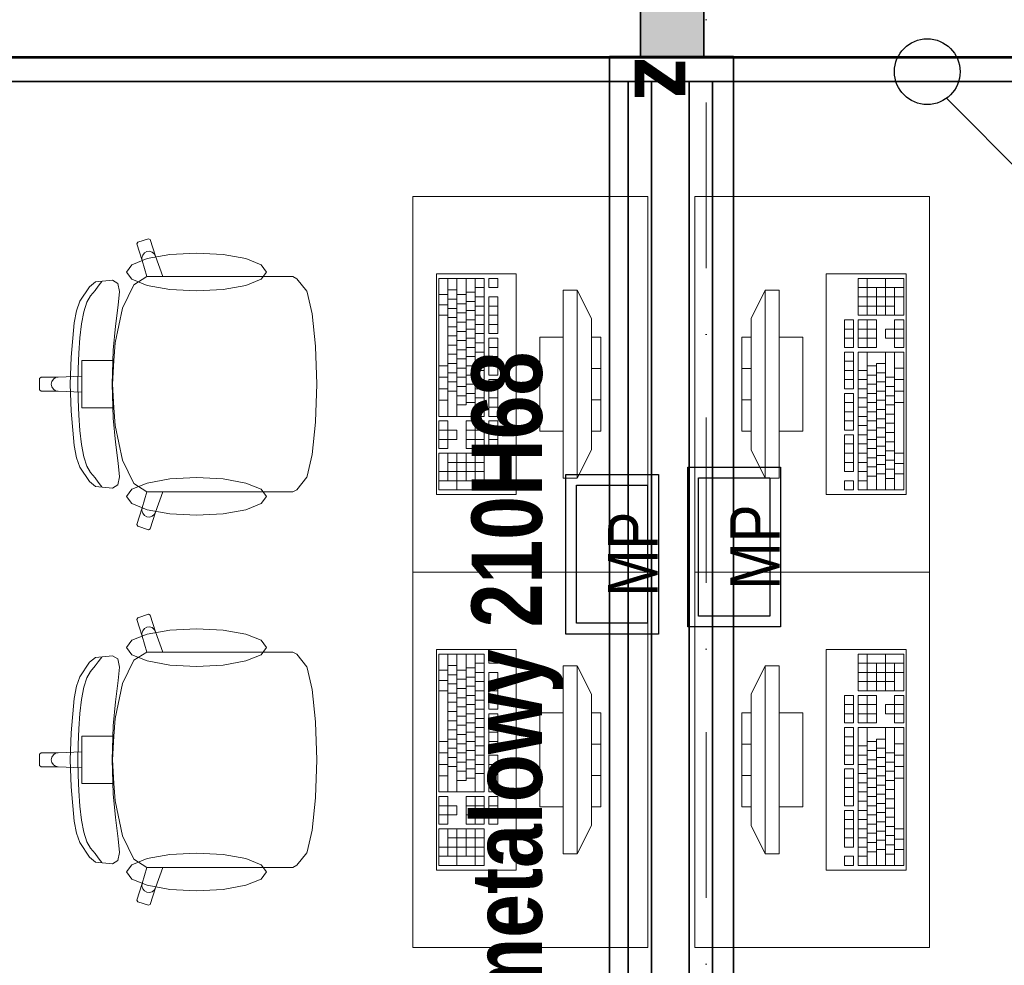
# Model space of a CAD drawing. Header units: millimetres. Extents: x 82175 to 237000, y 24756 to 471700.
# Tile 105 of 256: x 114958 to 117055, y 245723 to 247737. Entities that reach past the tile are written whole.
import ezdxf
from ezdxf.lldxf.tags import DXFTag

# ---------------------------------------------------------------- set-up
doc = ezdxf.new("R2010")
doc.units = ezdxf.units.MM
doc.linetypes.add('Kropki i Kreski', pattern=[6.702778, 3.527778, -1.763889, 0, -1.411111])
for name, color, linetype, lineweight in [('!! kanał podpoaraperowy z gniazdami', 6, 'Continuous', 35), ('#_EL - opis', 7, 'Continuous', 20), ('\xa0♦elektryczne', 1, 'Continuous', 30), ('\xa0♦IT - opis', 3, 'SOLID', 30)]:
    doc.layers.add(name, color=color, linetype=linetype, lineweight=lineweight)
for name, color, linetype in [('#EL - Teletechnika', 3, 'Continuous'), ('2D - Rysunki i Obrazki', 8, 'Continuous'), ('Konstrukcja - Siatka mod', 8, 'Continuous'), ('Konstrukcja - Stropy', 8, 'Continuous'), ('Konstrukcja - Ściany zewnętrzne', 8, 'Continuous'), ('Okna Archicada', 8, 'Continuous'), ('Wnętrze - Umeblowanie', 8, 'Continuous')]:
    doc.layers.add(name, color=color, linetype=linetype)
doc.styles.add('OP_100', font='ARIALN.TTF', dxfattribs={"width": 0.8, "height": 20})
doc.styles.get("Standard").update_dxf_attribs({"font": 'arial.ttf'})
doc.styles.add('STYL_AUTOMATYCZNY_11', font='txt')
tags = doc.linetypes.add('SOLID', pattern=[10, 10, 0]).pattern_tags.tags
tags[6:7] = [DXFTag(74, 4), DXFTag(75, 0), DXFTag(340, '0'), DXFTag(46, 0.0), DXFTag(50, 0.0), DXFTag(44, 0.0), DXFTag(45, 0.0)]
tags[4:5] = [DXFTag(74, 4), DXFTag(75, 0), DXFTag(340, '0'), DXFTag(46, 0.0), DXFTag(50, 0.0), DXFTag(44, 0.0), DXFTag(45, 0.0)]

# ---------------------------------------------------------------- blocks, each defined once
blk = doc.blocks.new('MP1')
at = {"layer": '#EL - Teletechnika', "color": 1, "lineweight": 30}
blk.add_lwpolyline([(170, 0), (-170, 0), (-170, 197.2), (170, 197.2)], close=True, dxfattribs=at)
at = {"layer": '#EL - Teletechnika', "color": 7, "lineweight": 30}
blk.add_lwpolyline([(147.2, 22.8), (-147.2, 22.8), (-147.2, 174.4), (147.2, 174.4)], close=True, dxfattribs=at)
at = {"layer": '#EL - Teletechnika', "color": 1, "insert": (0, 54.2), "char_height": 12.023, "attachment_point": 5, "line_spacing_factor": 0.4}
blk.add_mtext('\\fArial Narrow|b0|i0;{\\H8.7679950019x;\\A1;MP}\\A1;\\fTahoma|b1|i0|c238;\\P', dxfattribs=at)

msp = doc.modelspace()

# ---------------------------------------------------------------- hatches: boundary and pattern name
at = {"layer": 'Konstrukcja - Ściany zewnętrzne', "linetype": 'Continuous', "lineweight": 13}
msp.add_hatch(color=8, dxfattribs=at).paths.add_polyline_path([(116280, 247958.9), (116280, 247658.9), (116415, 247658.9), (116415, 247958.9)])

# ---------------------------------------------------------------- linework, layer by layer
at = {"layer": '!! kanał podpoaraperowy z gniazdami'}
for points in [[(119235.2, 247655.5), (113571.4, 247655.5), (113571.4, 247605.5), (119235.2, 247605.5)], [(116253.5, 247605.5), (116253.5, 244493.5), (116303.5, 244493.5), (116303.5, 247605.5)], [(116383.3, 247605.6), (116383.3, 244493.5), (116433.3, 244493.5), (116433.3, 247605.6)]]:
    msp.add_lwpolyline(points, close=True, dxfattribs=at)
at = {"layer": '2D - Rysunki i Obrazki', "color": 8, "linetype": 'Continuous', "lineweight": 35, "ltscale": 100}
for p, q in [((116214.2, 247658.9), (116214.2, 243992.1)), ((116477.7, 247658.9), (116214.2, 247658.9)), ((116477.7, 243992.1), (116477.7, 247658.9))]:
    msp.add_line(p, q, dxfattribs=at)
at = {"layer": 'Konstrukcja - Siatka mod', "color": 8, "linetype": 'Kropki i Kreski', "lineweight": 13, "ltscale": 100}
msp.add_line((116420, 233800), (116420, 250764.8), dxfattribs=at)
at = {"layer": 'Konstrukcja - Stropy', "color": 8, "linetype": 'Continuous', "lineweight": 13, "ltscale": 100, "flags": 128}
msp.add_lwpolyline([(107140, 240228.9), (110439, 240228.9), (110439, 235178.9), (122510, 235178.9), (122510, 247658.9), (95470, 247658.9), (95470, 235178.9), (107140, 235178.9)], close=True, dxfattribs=at)
at = {"layer": 'Konstrukcja - Ściany zewnętrzne', "color": 8, "linetype": 'Continuous', "lineweight": 35, "ltscale": 100}
for p, q in [((116280, 247908.9), (116280, 247658.9)), ((116415, 247908.9), (116415, 247658.9))]:
    msp.add_line(p, q, dxfattribs=at)
at = {"layer": 'Konstrukcja - Ściany zewnętrzne', "color": 8, "linetype": 'Continuous', "lineweight": 35, "ltscale": 100, "flags": 128}
msp.add_lwpolyline([(116280, 247658.9), (116415, 247658.9)], dxfattribs=at)
at = {"layer": 'Okna Archicada', "color": 8, "linetype": 'Continuous', "lineweight": 35, "ltscale": 100}
for p, q in [((116280, 247908.9), (116280, 247658.9)), ((116415, 247908.9), (116415, 247658.9))]:
    msp.add_line(p, q, dxfattribs=at)
at = {"layer": 'Okna Archicada', "color": 8, "linetype": 'Continuous', "lineweight": 13, "ltscale": 100}
for p, q in [((116280, 247658.9), (113560, 247658.9)), ((119195, 247658.9), (116415, 247658.9))]:
    msp.add_line(p, q, dxfattribs=at)
at = {"layer": 'Wnętrze - Umeblowanie', "color": 8, "linetype": 'Continuous', "lineweight": 13, "ltscale": 100}
for p, q in [((115232.2, 247270.6), (115209.5, 247263.2)), ((115236, 247268.7), (115232.2, 247270.6)), ((115247.4, 247233.3), (115236, 247268.7)), ((115209.5, 247263.2), (115207.6, 247259.4)), ((115207.6, 247259.4), (115219, 247224)), ((115228.6, 247243), (115223.5, 247240.1)), ((115234.4, 247243.7), (115228.6, 247243)), ((115240, 247242.1), (115234.4, 247243.7)), ((115219.9, 247235.5), (115218.3, 247229.8)), ((115218.3, 247229.8), (115219, 247224)), ((115219, 247224), (115228.6, 247189.8)), ((115223.5, 247240.1), (115219.9, 247235.5)), ((115244.6, 247238.4), (115240, 247242.1)), ((115247.4, 247233.3), (115244.6, 247238.4)), ((115263.1, 247189.9), (115247.4, 247233.3)), ((115155.7, 247182), (115119.6, 247178.7)), ((115167.2, 247175.3), (115155.7, 247182)), ((115228.6, 247189.8), (115200.8, 247172.5)), ((115228.8, 247189.9), (115228.6, 247189.8)), ((115228.8, 247189.9), (115263.1, 247189.9)), ((115472.2, 247189.9), (115263.1, 247189.9)), ((115508.3, 247189.9), (115472.2, 247189.9)), ((115539.3, 247189.9), (115508.3, 247189.9)), ((115547.9, 247185.4), (115539.3, 247189.9)), ((115569.1, 247158.6), (115547.9, 247185.4)), ((115850.2, 247185.9), (115850.2, 246892.1)), ((115947.2, 247185.9), (115850.2, 247185.9)), ((115869.6, 247185.9), (115869.6, 246892.1)), ((115889, 247185.9), (115889, 246892.1)), ((115908.4, 247185.9), (115908.4, 246916.6)), ((115927.8, 247185.9), (115927.8, 246892.1)), ((115947.2, 246892.1), (115947.2, 247185.9)), ((115956.9, 247185.9), (115956.9, 247166.3)), ((115976.3, 247185.9), (115956.9, 247185.9)), ((115976.3, 247166.3), (115976.3, 247185.9)), ((116840.5, 247185.9), (116743.5, 247185.9)), ((116743.5, 247185.9), (116743.5, 247107.5)), ((116762.9, 247107.5), (116762.9, 247185.9)), ((116801.7, 247107.5), (116801.7, 247185.9)), ((116840.5, 247107.5), (116840.5, 247185.9)), ((115106.4, 247168.2), (115086.3, 247137.2)), ((115119.6, 247178.7), (115106.4, 247168.2)), ((115108.8, 247148.7), (115118.8, 247160.4)), ((115118.8, 247160.4), (115125, 247169.4)), ((115125, 247169.4), (115130.2, 247175.7)), ((115130.2, 247175.7), (115132.8, 247179.4)), ((115170.3, 247158.1), (115167.2, 247175.3)), ((115200.8, 247172.5), (115177, 247122.8)), ((115569.9, 247156.4), (115569.1, 247158.6)), ((115869.6, 247161.4), (115889, 247161.4)), ((115927.8, 247166.3), (115947.2, 247166.3)), ((115956.9, 247166.3), (115976.3, 247166.3)), ((116115.4, 247160.6), (116115.4, 246760.6)), ((116145.4, 247160.6), (116115.4, 247160.6)), ((116145.4, 246760.6), (116145.4, 247160.6)), ((116145.4, 247160.6), (116175.4, 247100.6)), ((116545.4, 247160.6), (116515.4, 247100.6)), ((116575.4, 247160.6), (116545.4, 247160.6)), ((116545.4, 247160.6), (116545.4, 246760.6)), ((116575.4, 246760.6), (116575.4, 247160.6)), ((116840.5, 247166.3), (116743.5, 247166.3)), ((116782.3, 247107.5), (116782.3, 247166.3)), ((116821.1, 247107.5), (116821.1, 247166.3)), ((115101.1, 247135.5), (115108.8, 247148.7)), ((115167.7, 247129.2), (115170.3, 247158.1)), ((115580.6, 247110.5), (115569.9, 247156.4)), ((115850.2, 247151.6), (115869.6, 247151.6)), ((115869.6, 247141.8), (115889, 247141.8)), ((115889, 247151.6), (115908.4, 247151.6)), ((115908.4, 247156.5), (115927.8, 247156.5)), ((115927.8, 247146.7), (115947.2, 247146.7)), ((115956.9, 247146.7), (115956.9, 247068.4)), ((115976.3, 247146.7), (115956.9, 247146.7)), ((115976.3, 247068.4), (115976.3, 247146.7)), ((116840.5, 247146.7), (116743.5, 247146.7)), ((115079.1, 247117.2), (115074.3, 247091.4)), ((115086.3, 247137.2), (115079.1, 247117.2)), ((115094.8, 247115.1), (115101.1, 247135.5)), ((115177, 247122.8), (115161.1, 247048.4)), ((115161.9, 247083.9), (115167.7, 247129.2)), ((115850.2, 247129.5), (115869.6, 247129.5)), ((115869.6, 247122.2), (115889, 247122.2)), ((115889, 247132), (115908.4, 247132)), ((115908.4, 247136.9), (115927.8, 247136.9)), ((115908.4, 247117.3), (115927.8, 247117.3)), ((115927.8, 247127.1), (115947.2, 247127.1)), ((115956.9, 247127.1), (115976.3, 247127.1)), ((116821.1, 247127.1), (116743.5, 247127.1)), ((115089.9, 247089.2), (115094.8, 247115.1)), ((115587.8, 247041.7), (115580.6, 247110.5)), ((115850.2, 247107.5), (115869.6, 247107.5)), ((115869.6, 247102.6), (115889, 247102.6)), ((115889, 247112.4), (115908.4, 247112.4)), ((115908.4, 247097.7), (115927.8, 247097.7)), ((115927.8, 247107.5), (115947.2, 247107.5)), ((115956.9, 247107.5), (115976.3, 247107.5)), ((116175.4, 247100.6), (116175.4, 246820.6)), ((116515.4, 246820.6), (116515.4, 247100.6)), ((116733.8, 247097.7), (116714.4, 247097.7)), ((116714.4, 247097.7), (116714.4, 247039)), ((116733.8, 247039), (116733.8, 247097.7)), ((116743.5, 247107.5), (116840.5, 247107.5)), ((116782.3, 247097.7), (116743.5, 247097.7)), ((116743.5, 247097.7), (116743.5, 247039)), ((116762.9, 247039), (116762.9, 247097.7)), ((116782.3, 247039), (116782.3, 247097.7)), ((116840.5, 247097.7), (116821.1, 247097.7)), ((116821.1, 247097.7), (116821.1, 247078.1)), ((116840.5, 247039), (116840.5, 247097.7)), ((115074.3, 247091.4), (115067.3, 247018.1)), ((115086.2, 247059.2), (115089.9, 247089.2)), ((115157.2, 247032.9), (115161.9, 247083.9)), ((115869.6, 247083), (115889, 247083)), ((115889, 247092.8), (115908.4, 247092.8)), ((115908.4, 247078.1), (115927.8, 247078.1)), ((115927.8, 247087.9), (115947.2, 247087.9)), ((115956.9, 247087.9), (115976.3, 247087.9)), ((116733.8, 247078.1), (116714.4, 247078.1)), ((116782.3, 247078.1), (116743.5, 247078.1)), ((116821.1, 247078.1), (116801.7, 247078.1)), ((116801.7, 247078.1), (116801.7, 247058.6)), ((116840.5, 247078.1), (116821.1, 247078.1)), ((116821.1, 247058.6), (116821.1, 247078.1)), ((115083.7, 247026.7), (115086.2, 247059.2)), ((115869.6, 247063.5), (115889, 247063.5)), ((115889, 247073.2), (115908.4, 247073.2)), ((115908.4, 247058.6), (115927.8, 247058.6)), ((115927.8, 247068.4), (115947.2, 247068.4)), ((115956.9, 247068.4), (115976.3, 247068.4)), ((115956.9, 247058.6), (115956.9, 246980.2)), ((115976.3, 247058.6), (115956.9, 247058.6)), ((115976.3, 246980.2), (115976.3, 247058.6)), ((116065.4, 247060.6), (116065.4, 246860.6)), ((116115.4, 247060.6), (116065.4, 247060.6)), ((116115.4, 246860.6), (116115.4, 247060.6)), ((116175.4, 247060.6), (116175.4, 246860.6)), ((116195.4, 247060.6), (116175.4, 247060.6)), ((116195.4, 246860.6), (116195.4, 247060.6)), ((116515.4, 247060.6), (116495.4, 247060.6)), ((116495.4, 247060.6), (116495.4, 246860.6)), ((116515.4, 246860.6), (116515.4, 247060.6)), ((116625.4, 247060.6), (116575.4, 247060.6)), ((116575.4, 247060.6), (116575.4, 246860.6)), ((116625.4, 246860.6), (116625.4, 247060.6)), ((116733.8, 247058.6), (116714.4, 247058.6)), ((116782.3, 247058.6), (116743.5, 247058.6)), ((116801.7, 247058.6), (116821.1, 247058.6)), ((116821.1, 247058.6), (116821.1, 247039)), ((116840.5, 247058.6), (116821.1, 247058.6)), ((115154.9, 246960.6), (115157.2, 247032.9)), ((115161.1, 247048.4), (115158.7, 247011)), ((115587.9, 247040.7), (115587.8, 247041.7)), ((115590.4, 246960.6), (115587.9, 247040.7)), ((115869.6, 247043.9), (115889, 247043.9)), ((115889, 247053.7), (115908.4, 247053.7)), ((115889, 247034.1), (115908.4, 247034.1)), ((115908.4, 247039), (115927.8, 247039)), ((115927.8, 247048.8), (115947.2, 247048.8)), ((115956.9, 247039), (115976.3, 247039)), ((116714.4, 247039), (116733.8, 247039)), ((116743.5, 247039), (116782.3, 247039)), ((116821.1, 247039), (116840.5, 247039)), ((115067.3, 247018.1), (115065.1, 246960.6)), ((115082.2, 246993.4), (115083.7, 247026.7)), ((115869.6, 247024.3), (115889, 247024.3)), ((115889, 247014.5), (115908.4, 247014.5)), ((115908.4, 247019.4), (115927.8, 247019.4)), ((115927.8, 247029.2), (115947.2, 247029.2)), ((115956.9, 247019.4), (115976.3, 247019.4)), ((116733.8, 247029.2), (116714.4, 247029.2)), ((116714.4, 247029.2), (116714.4, 246950.9)), ((116733.8, 246950.9), (116733.8, 247029.2)), ((116840.5, 247029.2), (116743.5, 247029.2)), ((116743.5, 247029.2), (116743.5, 246735.4)), ((116762.9, 246735.4), (116762.9, 247029.2)), ((116801.7, 246735.4), (116801.7, 247029.2)), ((116821.1, 246735.4), (116821.1, 247029.2)), ((116840.5, 246735.4), (116840.5, 247029.2)), ((115081.7, 246960.6), (115082.2, 246993.4)), ((115120, 247011), (115090.1, 247011)), ((115090.1, 247011), (115090.1, 246977.5)), ((115158.7, 247011), (115120, 247011)), ((115158.7, 247011), (115155.5, 246960.6)), ((115850.2, 246999.8), (115869.6, 246999.8)), ((115869.6, 247004.7), (115889, 247004.7)), ((115889, 246994.9), (115908.4, 246994.9)), ((115908.4, 246999.8), (115927.8, 246999.8)), ((115927.8, 247009.6), (115947.2, 247009.6)), ((115956.9, 246999.8), (115976.3, 246999.8)), ((116175.4, 246994), (116195.4, 246994)), ((116515.4, 246994), (116495.4, 246994)), ((116733.8, 247009.6), (116714.4, 247009.6)), ((116782.3, 246999.8), (116762.9, 246999.8)), ((116782.3, 246735.4), (116782.3, 247004.7)), ((116801.7, 247004.7), (116782.3, 247004.7)), ((116840.5, 246994.9), (116821.1, 246994.9)), ((115003.4, 246975.7), (115000.4, 246972.7)), ((115000.4, 246972.7), (115000.4, 246960.6)), ((115040.2, 246975.7), (115003.4, 246975.7)), ((115029.7, 246971.3), (115026.4, 246966.4)), ((115034.5, 246974.6), (115029.7, 246971.3)), ((115040.2, 246975.7), (115034.5, 246974.6)), ((115090.1, 246977.5), (115040.2, 246975.7)), ((115090.1, 246977.5), (115090.1, 246960.6)), ((115850.2, 246975.3), (115869.6, 246975.3)), ((115869.6, 246985.1), (115889, 246985.1)), ((115889, 246975.3), (115908.4, 246975.3)), ((115908.4, 246980.2), (115927.8, 246980.2)), ((115927.8, 246990), (115947.2, 246990)), ((115927.8, 246970.4), (115947.2, 246970.4)), ((115956.9, 246980.2), (115976.3, 246980.2)), ((115956.9, 246970.4), (115956.9, 246892.1)), ((115976.3, 246970.4), (115956.9, 246970.4)), ((115976.3, 246892.1), (115976.3, 246970.4)), ((116733.8, 246990), (116714.4, 246990)), ((116733.8, 246970.4), (116714.4, 246970.4)), ((116762.9, 246990), (116743.5, 246990)), ((116762.9, 246970.4), (116743.5, 246970.4)), ((116782.3, 246980.2), (116762.9, 246980.2)), ((116801.7, 246985.1), (116782.3, 246985.1)), ((116821.1, 246975.3), (116801.7, 246975.3)), ((116840.5, 246970.4), (116821.1, 246970.4)), ((115000.4, 246948.6), (115000.4, 246960.6)), ((115026.4, 246966.4), (115025.3, 246960.6)), ((115026.4, 246954.9), (115025.3, 246960.6)), ((115029.7, 246950), (115026.4, 246954.9)), ((115034.5, 246946.7), (115029.7, 246950)), ((115067.3, 246903.1), (115065.1, 246960.6)), ((115081.7, 246960.6), (115082.2, 246927.9)), ((115090.1, 246943.8), (115090.1, 246960.6)), ((115154.9, 246960.6), (115157.2, 246888.3)), ((115158.7, 246910.3), (115155.5, 246960.6)), ((115590.4, 246960.6), (115587.9, 246880.6)), ((115850.2, 246950.9), (115869.6, 246950.9)), ((115869.6, 246965.5), (115889, 246965.5)), ((115889, 246955.7), (115908.4, 246955.7)), ((115908.4, 246960.6), (115927.8, 246960.6)), ((115927.8, 246950.9), (115947.2, 246950.9)), ((115956.9, 246950.9), (115976.3, 246950.9)), ((116714.4, 246950.9), (116733.8, 246950.9)), ((116762.9, 246950.9), (116743.5, 246950.9)), ((116782.3, 246960.6), (116762.9, 246960.6)), ((116801.7, 246965.5), (116782.3, 246965.5)), ((116821.1, 246955.7), (116801.7, 246955.7)), ((115003.4, 246945.5), (115000.4, 246948.6)), ((115040.2, 246945.5), (115003.4, 246945.5)), ((115040.2, 246945.5), (115034.5, 246946.7)), ((115090.1, 246943.8), (115040.2, 246945.5)), ((115090.1, 246910.3), (115090.1, 246943.8)), ((115869.6, 246946), (115889, 246946)), ((115889, 246936.2), (115908.4, 246936.2)), ((115908.4, 246941.1), (115927.8, 246941.1)), ((115927.8, 246931.3), (115947.2, 246931.3)), ((115956.9, 246931.3), (115976.3, 246931.3)), ((116733.8, 246941.1), (116714.4, 246941.1)), ((116714.4, 246941.1), (116714.4, 246862.7)), ((116733.8, 246862.7), (116733.8, 246941.1)), ((116762.9, 246931.3), (116743.5, 246931.3)), ((116782.3, 246941.1), (116762.9, 246941.1)), ((116801.7, 246946), (116782.3, 246946)), ((116821.1, 246936.2), (116801.7, 246936.2)), ((116840.5, 246946), (116821.1, 246946)), ((115082.2, 246927.9), (115083.7, 246894.6)), ((115120, 246910.3), (115090.1, 246910.3)), ((115158.7, 246910.3), (115120, 246910.3)), ((115161.1, 246872.9), (115158.7, 246910.3)), ((115850.2, 246926.4), (115869.6, 246926.4)), ((115889, 246916.6), (115908.4, 246916.6)), ((115908.4, 246921.5), (115927.8, 246921.5)), ((115956.9, 246911.7), (115976.3, 246911.7)), ((116175.4, 246927.3), (116195.4, 246927.3)), ((116515.4, 246927.3), (116495.4, 246927.3)), ((116733.8, 246921.5), (116714.4, 246921.5)), ((116762.9, 246911.7), (116743.5, 246911.7)), ((116782.3, 246921.5), (116762.9, 246921.5)), ((116801.7, 246926.4), (116782.3, 246926.4)), ((116821.1, 246916.6), (116801.7, 246916.6)), ((116840.5, 246921.5), (116821.1, 246921.5)), ((115074.3, 246829.9), (115067.3, 246903.1)), ((115083.7, 246894.6), (115086.2, 246862.1)), ((115157.2, 246888.3), (115161.9, 246837.4)), ((115850.2, 246892.1), (115947.2, 246892.1)), ((115956.9, 246892.1), (115976.3, 246892.1)), ((116733.8, 246901.9), (116714.4, 246901.9)), ((116762.9, 246892.1), (116743.5, 246892.1)), ((116782.3, 246901.9), (116762.9, 246901.9)), ((116801.7, 246906.8), (116782.3, 246906.8)), ((116801.7, 246887.2), (116782.3, 246887.2)), ((116821.1, 246897), (116801.7, 246897)), ((115177, 246798.5), (115161.1, 246872.9)), ((115587.8, 246879.5), (115580.6, 246810.8)), ((115587.9, 246880.6), (115587.8, 246879.5)), ((115850.2, 246882.3), (115850.2, 246823.6)), ((115869.6, 246882.3), (115850.2, 246882.3)), ((115869.6, 246862.7), (115869.6, 246882.3)), ((115908.4, 246882.3), (115908.4, 246823.6)), ((115947.2, 246882.3), (115908.4, 246882.3)), ((115927.8, 246882.3), (115927.8, 246823.6)), ((115947.2, 246823.6), (115947.2, 246882.3)), ((115956.9, 246882.3), (115956.9, 246823.6)), ((115976.3, 246882.3), (115956.9, 246882.3)), ((115976.3, 246823.6), (115976.3, 246882.3)), ((116733.8, 246882.3), (116714.4, 246882.3)), ((116762.9, 246872.5), (116743.5, 246872.5)), ((116782.3, 246882.3), (116762.9, 246882.3)), ((116801.7, 246867.6), (116782.3, 246867.6)), ((116821.1, 246877.4), (116801.7, 246877.4)), ((115086.2, 246862.1), (115089.9, 246832.1)), ((115850.2, 246862.7), (115869.6, 246862.7)), ((115889, 246862.7), (115869.6, 246862.7)), ((115869.6, 246862.7), (115869.6, 246843.1)), ((115889, 246843.1), (115889, 246862.7)), ((115908.4, 246862.7), (115947.2, 246862.7)), ((115956.9, 246862.7), (115976.3, 246862.7)), ((116065.4, 246860.6), (116115.4, 246860.6)), ((116175.4, 246860.6), (116195.4, 246860.6)), ((116495.4, 246860.6), (116515.4, 246860.6)), ((116575.4, 246860.6), (116625.4, 246860.6)), ((116714.4, 246862.7), (116733.8, 246862.7)), ((116733.8, 246852.9), (116714.4, 246852.9)), ((116714.4, 246852.9), (116714.4, 246774.6)), ((116733.8, 246774.6), (116733.8, 246852.9)), ((116762.9, 246852.9), (116743.5, 246852.9)), ((116782.3, 246862.7), (116762.9, 246862.7)), ((116801.7, 246848), (116782.3, 246848)), ((116821.1, 246857.8), (116801.7, 246857.8)), ((115079.1, 246804.1), (115074.3, 246829.9)), ((115089.9, 246832.1), (115094.8, 246806.2)), ((115161.9, 246837.4), (115167.7, 246792.1)), ((115850.2, 246843.1), (115869.6, 246843.1)), ((115850.2, 246823.6), (115869.6, 246823.6)), ((115869.6, 246823.6), (115869.6, 246843.1)), ((115869.6, 246843.1), (115889, 246843.1)), ((115908.4, 246843.1), (115947.2, 246843.1)), ((115908.4, 246823.6), (115947.2, 246823.6)), ((115956.9, 246843.1), (115976.3, 246843.1)), ((115956.9, 246823.6), (115976.3, 246823.6)), ((116733.8, 246833.4), (116714.4, 246833.4)), ((116762.9, 246833.4), (116743.5, 246833.4)), ((116782.3, 246843.1), (116762.9, 246843.1)), ((116782.3, 246823.6), (116762.9, 246823.6)), ((116801.7, 246828.5), (116782.3, 246828.5)), ((116821.1, 246838.2), (116801.7, 246838.2)), ((115086.3, 246784.1), (115079.1, 246804.1)), ((115094.8, 246806.2), (115101.1, 246785.8)), ((115580.6, 246810.8), (115569.9, 246764.9)), ((115850.2, 246813.8), (115850.2, 246735.4)), ((115947.2, 246813.8), (115850.2, 246813.8)), ((115869.6, 246813.8), (115869.6, 246755)), ((115889, 246813.8), (115889, 246735.4)), ((115908.4, 246813.8), (115908.4, 246755)), ((115927.8, 246813.8), (115927.8, 246735.4)), ((115947.2, 246735.4), (115947.2, 246813.8)), ((116145.4, 246760.6), (116175.4, 246820.6)), ((116545.4, 246760.6), (116515.4, 246820.6)), ((116733.8, 246813.8), (116714.4, 246813.8)), ((116762.9, 246813.8), (116743.5, 246813.8)), ((116782.3, 246804), (116762.9, 246804)), ((116801.7, 246808.9), (116782.3, 246808.9)), ((116821.1, 246818.7), (116801.7, 246818.7)), ((116840.5, 246813.8), (116821.1, 246813.8)), ((115106.4, 246753.1), (115086.3, 246784.1)), ((115101.1, 246785.8), (115108.8, 246772.6)), ((115167.7, 246792.1), (115170.3, 246763.2)), ((115200.8, 246748.8), (115177, 246798.5)), ((115869.6, 246794.2), (115947.2, 246794.2)), ((116733.8, 246794.2), (116714.4, 246794.2)), ((116762.9, 246794.2), (116743.5, 246794.2)), ((116782.3, 246784.4), (116762.9, 246784.4)), ((116801.7, 246789.3), (116782.3, 246789.3)), ((116821.1, 246799.1), (116801.7, 246799.1)), ((116840.5, 246791.7), (116821.1, 246791.7)), ((115108.8, 246772.6), (115118.8, 246760.9)), ((115118.8, 246760.9), (115125, 246751.9)), ((115170.3, 246763.2), (115167.2, 246746)), ((115569.1, 246762.7), (115547.9, 246735.9)), ((115569.9, 246764.9), (115569.1, 246762.7)), ((115850.2, 246774.6), (115947.2, 246774.6)), ((116115.4, 246760.6), (116145.4, 246760.6)), ((116545.4, 246760.6), (116575.4, 246760.6)), ((116714.4, 246774.6), (116733.8, 246774.6)), ((116762.9, 246774.6), (116743.5, 246774.6)), ((116782.3, 246764.8), (116762.9, 246764.8)), ((116801.7, 246769.7), (116782.3, 246769.7)), ((116821.1, 246779.5), (116801.7, 246779.5)), ((116840.5, 246769.7), (116821.1, 246769.7)), ((115119.6, 246742.5), (115106.4, 246753.1)), ((115155.7, 246739.2), (115119.6, 246742.5)), ((115125, 246751.9), (115130.2, 246745.6)), ((115130.2, 246745.6), (115132.8, 246741.9)), ((115167.2, 246746), (115155.7, 246739.2)), ((115228.6, 246731.5), (115200.8, 246748.8)), ((115850.2, 246755), (115947.2, 246755)), ((116733.8, 246755), (116714.4, 246755)), ((116714.4, 246755), (116714.4, 246735.4)), ((116733.8, 246735.4), (116733.8, 246755)), ((116762.9, 246755), (116743.5, 246755)), ((116821.1, 246759.9), (116801.7, 246759.9)), ((115219, 246697.3), (115228.6, 246731.5)), ((115228.8, 246731.4), (115228.6, 246731.5)), ((115228.8, 246731.4), (115263.1, 246731.4)), ((115263.1, 246731.4), (115247.4, 246688)), ((115472.2, 246731.4), (115263.1, 246731.4)), ((115508.3, 246731.4), (115472.2, 246731.4)), ((115539.3, 246731.4), (115508.3, 246731.4)), ((115547.9, 246735.9), (115539.3, 246731.4)), ((115850.2, 246735.4), (115947.2, 246735.4)), ((116714.4, 246735.4), (116733.8, 246735.4)), ((116743.5, 246735.4), (116840.5, 246735.4)), ((115207.6, 246661.9), (115219, 246697.3)), ((115218.3, 246691.5), (115219, 246697.3)), ((115219.9, 246685.8), (115218.3, 246691.5)), ((115223.5, 246681.2), (115219.9, 246685.8)), ((115228.6, 246678.3), (115223.5, 246681.2)), ((115234.4, 246677.6), (115228.6, 246678.3)), ((115240, 246679.2), (115234.4, 246677.6)), ((115247.4, 246688), (115236, 246652.6)), ((115244.6, 246682.9), (115240, 246679.2)), ((115247.4, 246688), (115244.6, 246682.9)), ((115209.5, 246658.1), (115207.6, 246661.9)), ((115232.2, 246650.6), (115209.5, 246658.1)), ((115236, 246652.6), (115232.2, 246650.6)), ((115232.2, 246470.6), (115209.5, 246463.2)), ((115236, 246468.7), (115232.2, 246470.6)), ((115247.4, 246433.3), (115236, 246468.7)), ((115209.5, 246463.2), (115207.6, 246459.4)), ((115207.6, 246459.4), (115219, 246424)), ((115219.9, 246435.5), (115218.3, 246429.8)), ((115218.3, 246429.8), (115219, 246424)), ((115223.5, 246440.1), (115219.9, 246435.5)), ((115228.6, 246443), (115223.5, 246440.1)), ((115234.4, 246443.7), (115228.6, 246443)), ((115240, 246442.1), (115234.4, 246443.7)), ((115244.6, 246438.4), (115240, 246442.1)), ((115247.4, 246433.3), (115244.6, 246438.4)), ((115263.1, 246389.9), (115247.4, 246433.3)), ((115219, 246424), (115228.6, 246389.8)), ((115228.6, 246389.8), (115200.8, 246372.5)), ((115228.8, 246389.9), (115228.6, 246389.8)), ((115228.8, 246389.9), (115263.1, 246389.9)), ((115472.2, 246389.9), (115263.1, 246389.9)), ((115508.3, 246389.9), (115472.2, 246389.9)), ((115539.3, 246389.9), (115508.3, 246389.9)), ((115547.9, 246385.4), (115539.3, 246389.9)), ((115569.1, 246358.6), (115547.9, 246385.4)), ((115850.2, 246385.9), (115850.2, 246092.1)), ((115947.2, 246385.9), (115850.2, 246385.9)), ((115869.6, 246385.9), (115869.6, 246092.1)), ((115889, 246385.9), (115889, 246092.1)), ((115908.4, 246385.9), (115908.4, 246116.6)), ((115927.8, 246385.9), (115927.8, 246092.1)), ((115947.2, 246092.1), (115947.2, 246385.9)), ((115956.9, 246385.9), (115956.9, 246366.3)), ((115976.3, 246385.9), (115956.9, 246385.9)), ((115976.3, 246366.3), (115976.3, 246385.9)), ((116840.5, 246385.9), (116743.5, 246385.9)), ((116743.5, 246385.9), (116743.5, 246307.5)), ((116762.9, 246307.5), (116762.9, 246385.9)), ((116801.7, 246307.5), (116801.7, 246385.9)), ((116840.5, 246307.5), (116840.5, 246385.9)), ((115106.4, 246368.2), (115086.3, 246337.2)), ((115119.6, 246378.7), (115106.4, 246368.2)), ((115118.8, 246360.4), (115125, 246369.4)), ((115155.7, 246382), (115119.6, 246378.7)), ((115125, 246369.4), (115130.2, 246375.7)), ((115130.2, 246375.7), (115132.8, 246379.4)), ((115167.2, 246375.3), (115155.7, 246382)), ((115170.3, 246358.1), (115167.2, 246375.3)), ((115200.8, 246372.5), (115177, 246322.8)), ((115927.8, 246366.3), (115947.2, 246366.3)), ((115956.9, 246366.3), (115976.3, 246366.3)), ((116840.5, 246366.3), (116743.5, 246366.3)), ((116782.3, 246307.5), (116782.3, 246366.3)), ((116821.1, 246307.5), (116821.1, 246366.3)), ((115101.1, 246335.5), (115108.8, 246348.7)), ((115108.8, 246348.7), (115118.8, 246360.4)), ((115167.7, 246329.2), (115170.3, 246358.1)), ((115569.9, 246356.4), (115569.1, 246358.6)), ((115580.6, 246310.5), (115569.9, 246356.4)), ((115850.2, 246351.6), (115869.6, 246351.6)), ((115869.6, 246361.4), (115889, 246361.4)), ((115869.6, 246341.8), (115889, 246341.8)), ((115889, 246351.6), (115908.4, 246351.6)), ((115908.4, 246356.5), (115927.8, 246356.5)), ((115927.8, 246346.7), (115947.2, 246346.7)), ((115956.9, 246346.7), (115956.9, 246268.4)), ((115976.3, 246346.7), (115956.9, 246346.7)), ((115976.3, 246268.4), (115976.3, 246346.7)), ((116115.4, 246360.6), (116115.4, 245960.6)), ((116145.4, 246360.6), (116115.4, 246360.6)), ((116145.4, 245960.6), (116145.4, 246360.6)), ((116145.4, 246360.6), (116175.4, 246300.6)), ((116545.4, 246360.6), (116515.4, 246300.6)), ((116575.4, 246360.6), (116545.4, 246360.6)), ((116545.4, 246360.6), (116545.4, 245960.6)), ((116575.4, 245960.6), (116575.4, 246360.6)), ((116840.5, 246346.7), (116743.5, 246346.7)), ((115086.3, 246337.2), (115079.1, 246317.2)), ((115094.8, 246315.1), (115101.1, 246335.5)), ((115177, 246322.8), (115161.1, 246248.4)), ((115161.9, 246283.9), (115167.7, 246329.2)), ((115850.2, 246329.5), (115869.6, 246329.5)), ((115869.6, 246322.2), (115889, 246322.2)), ((115889, 246332), (115908.4, 246332)), ((115908.4, 246336.9), (115927.8, 246336.9)), ((115927.8, 246327.1), (115947.2, 246327.1)), ((115956.9, 246327.1), (115976.3, 246327.1)), ((116821.1, 246327.1), (116743.5, 246327.1)), ((115079.1, 246317.2), (115074.3, 246291.4)), ((115089.9, 246289.2), (115094.8, 246315.1)), ((115587.8, 246241.7), (115580.6, 246310.5)), ((115850.2, 246307.5), (115869.6, 246307.5)), ((115869.6, 246302.6), (115889, 246302.6)), ((115889, 246312.4), (115908.4, 246312.4)), ((115908.4, 246317.3), (115927.8, 246317.3)), ((115927.8, 246307.5), (115947.2, 246307.5)), ((115956.9, 246307.5), (115976.3, 246307.5)), ((116175.4, 246300.6), (116175.4, 246020.6)), ((116515.4, 246020.6), (116515.4, 246300.6)), ((116743.5, 246307.5), (116840.5, 246307.5)), ((115074.3, 246291.4), (115067.3, 246218.1)), ((115086.2, 246259.2), (115089.9, 246289.2)), ((115157.2, 246232.9), (115161.9, 246283.9)), ((115869.6, 246283), (115889, 246283)), ((115889, 246292.8), (115908.4, 246292.8)), ((115908.4, 246297.7), (115927.8, 246297.7)), ((115908.4, 246278.1), (115927.8, 246278.1)), ((115927.8, 246287.9), (115947.2, 246287.9)), ((115956.9, 246287.9), (115976.3, 246287.9)), ((116733.8, 246297.7), (116714.4, 246297.7)), ((116714.4, 246297.7), (116714.4, 246239)), ((116733.8, 246278.1), (116714.4, 246278.1)), ((116733.8, 246239), (116733.8, 246297.7)), ((116782.3, 246297.7), (116743.5, 246297.7)), ((116743.5, 246297.7), (116743.5, 246239)), ((116782.3, 246278.1), (116743.5, 246278.1)), ((116762.9, 246239), (116762.9, 246297.7)), ((116782.3, 246239), (116782.3, 246297.7)), ((116821.1, 246278.1), (116801.7, 246278.1)), ((116801.7, 246278.1), (116801.7, 246258.6)), ((116840.5, 246297.7), (116821.1, 246297.7)), ((116821.1, 246297.7), (116821.1, 246278.1)), ((116840.5, 246278.1), (116821.1, 246278.1)), ((116821.1, 246258.6), (116821.1, 246278.1)), ((116840.5, 246239), (116840.5, 246297.7)), ((115083.7, 246226.7), (115086.2, 246259.2)), ((115869.6, 246263.5), (115889, 246263.5)), ((115889, 246273.2), (115908.4, 246273.2)), ((115908.4, 246258.6), (115927.8, 246258.6)), ((115927.8, 246268.4), (115947.2, 246268.4)), ((115956.9, 246268.4), (115976.3, 246268.4)), ((115956.9, 246258.6), (115956.9, 246180.2)), ((115976.3, 246258.6), (115956.9, 246258.6)), ((115976.3, 246180.2), (115976.3, 246258.6)), ((116065.4, 246260.6), (116065.4, 246060.6)), ((116115.4, 246260.6), (116065.4, 246260.6)), ((116115.4, 246060.6), (116115.4, 246260.6)), ((116175.4, 246260.6), (116175.4, 246060.6)), ((116195.4, 246260.6), (116175.4, 246260.6)), ((116195.4, 246060.6), (116195.4, 246260.6)), ((116515.4, 246260.6), (116495.4, 246260.6)), ((116495.4, 246260.6), (116495.4, 246060.6)), ((116515.4, 246060.6), (116515.4, 246260.6)), ((116625.4, 246260.6), (116575.4, 246260.6)), ((116575.4, 246260.6), (116575.4, 246060.6)), ((116625.4, 246060.6), (116625.4, 246260.6)), ((116733.8, 246258.6), (116714.4, 246258.6)), ((116782.3, 246258.6), (116743.5, 246258.6)), ((116801.7, 246258.6), (116821.1, 246258.6)), ((116821.1, 246258.6), (116821.1, 246239)), ((116840.5, 246258.6), (116821.1, 246258.6)), ((115161.1, 246248.4), (115158.7, 246211)), ((115587.9, 246240.7), (115587.8, 246241.7)), ((115590.4, 246160.6), (115587.9, 246240.7)), ((115869.6, 246243.9), (115889, 246243.9)), ((115889, 246253.7), (115908.4, 246253.7)), ((115908.4, 246239), (115927.8, 246239)), ((115927.8, 246248.8), (115947.2, 246248.8)), ((115956.9, 246239), (115976.3, 246239)), ((116714.4, 246239), (116733.8, 246239)), ((116743.5, 246239), (116782.3, 246239)), ((116821.1, 246239), (116840.5, 246239)), ((115067.3, 246218.1), (115065.1, 246160.6)), ((115082.2, 246193.4), (115083.7, 246226.7)), ((115154.9, 246160.6), (115157.2, 246232.9)), ((115869.6, 246224.3), (115889, 246224.3)), ((115889, 246234.1), (115908.4, 246234.1)), ((115908.4, 246219.4), (115927.8, 246219.4)), ((115927.8, 246229.2), (115947.2, 246229.2)), ((115956.9, 246219.4), (115976.3, 246219.4)), ((116733.8, 246229.2), (116714.4, 246229.2)), ((116714.4, 246229.2), (116714.4, 246150.9)), ((116733.8, 246150.9), (116733.8, 246229.2)), ((116840.5, 246229.2), (116743.5, 246229.2)), ((116743.5, 246229.2), (116743.5, 245935.4)), ((116762.9, 245935.4), (116762.9, 246229.2)), ((116801.7, 245935.4), (116801.7, 246229.2)), ((116821.1, 245935.4), (116821.1, 246229.2)), ((116840.5, 245935.4), (116840.5, 246229.2)), ((115120, 246211), (115090.1, 246211)), ((115090.1, 246211), (115090.1, 246177.5)), ((115158.7, 246211), (115120, 246211)), ((115158.7, 246211), (115155.5, 246160.6)), ((115850.2, 246199.8), (115869.6, 246199.8)), ((115869.6, 246204.7), (115889, 246204.7)), ((115889, 246214.5), (115908.4, 246214.5)), ((115889, 246194.9), (115908.4, 246194.9)), ((115908.4, 246199.8), (115927.8, 246199.8)), ((115927.8, 246209.6), (115947.2, 246209.6)), ((115956.9, 246199.8), (115976.3, 246199.8)), ((116733.8, 246209.6), (116714.4, 246209.6)), ((116782.3, 246199.8), (116762.9, 246199.8)), ((116782.3, 245935.4), (116782.3, 246204.7)), ((116801.7, 246204.7), (116782.3, 246204.7)), ((116840.5, 246194.9), (116821.1, 246194.9)), ((115003.4, 246175.7), (115000.4, 246172.7)), ((115040.2, 246175.7), (115003.4, 246175.7)), ((115034.5, 246174.6), (115029.7, 246171.3)), ((115040.2, 246175.7), (115034.5, 246174.6)), ((115090.1, 246177.5), (115040.2, 246175.7)), ((115081.7, 246160.6), (115082.2, 246193.4)), ((115090.1, 246177.5), (115090.1, 246160.6)), ((115850.2, 246175.3), (115869.6, 246175.3)), ((115869.6, 246185.1), (115889, 246185.1)), ((115889, 246175.3), (115908.4, 246175.3)), ((115908.4, 246180.2), (115927.8, 246180.2)), ((115927.8, 246190), (115947.2, 246190)), ((115956.9, 246180.2), (115976.3, 246180.2)), ((116175.4, 246194), (116195.4, 246194)), ((116515.4, 246194), (116495.4, 246194)), ((116733.8, 246190), (116714.4, 246190)), ((116762.9, 246190), (116743.5, 246190)), ((116782.3, 246180.2), (116762.9, 246180.2)), ((116801.7, 246185.1), (116782.3, 246185.1)), ((116821.1, 246175.3), (116801.7, 246175.3)), ((115000.4, 246172.7), (115000.4, 246160.6)), ((115000.4, 246148.6), (115000.4, 246160.6)), ((115026.4, 246166.4), (115025.3, 246160.6)), ((115026.4, 246154.9), (115025.3, 246160.6)), ((115029.7, 246171.3), (115026.4, 246166.4)), ((115029.7, 246150), (115026.4, 246154.9)), ((115067.3, 246103.1), (115065.1, 246160.6)), ((115081.7, 246160.6), (115082.2, 246127.9)), ((115090.1, 246143.8), (115090.1, 246160.6)), ((115154.9, 246160.6), (115157.2, 246088.3)), ((115158.7, 246110.3), (115155.5, 246160.6)), ((115590.4, 246160.6), (115587.9, 246080.6)), ((115869.6, 246165.5), (115889, 246165.5)), ((115889, 246155.7), (115908.4, 246155.7)), ((115908.4, 246160.6), (115927.8, 246160.6)), ((115927.8, 246170.4), (115947.2, 246170.4)), ((115956.9, 246170.4), (115956.9, 246092.1)), ((115976.3, 246170.4), (115956.9, 246170.4)), ((115976.3, 246092.1), (115976.3, 246170.4)), ((116733.8, 246170.4), (116714.4, 246170.4)), ((116762.9, 246170.4), (116743.5, 246170.4)), ((116782.3, 246160.6), (116762.9, 246160.6)), ((116801.7, 246165.5), (116782.3, 246165.5)), ((116821.1, 246155.7), (116801.7, 246155.7)), ((116840.5, 246170.4), (116821.1, 246170.4)), ((115003.4, 246145.5), (115000.4, 246148.6)), ((115040.2, 246145.5), (115003.4, 246145.5)), ((115034.5, 246146.7), (115029.7, 246150)), ((115040.2, 246145.5), (115034.5, 246146.7)), ((115090.1, 246143.8), (115040.2, 246145.5)), ((115090.1, 246110.3), (115090.1, 246143.8)), ((115850.2, 246150.9), (115869.6, 246150.9)), ((115869.6, 246146), (115889, 246146)), ((115889, 246136.2), (115908.4, 246136.2)), ((115908.4, 246141.1), (115927.8, 246141.1)), ((115927.8, 246150.9), (115947.2, 246150.9)), ((115927.8, 246131.3), (115947.2, 246131.3)), ((115956.9, 246150.9), (115976.3, 246150.9)), ((115956.9, 246131.3), (115976.3, 246131.3)), ((116714.4, 246150.9), (116733.8, 246150.9)), ((116733.8, 246141.1), (116714.4, 246141.1)), ((116714.4, 246141.1), (116714.4, 246062.7)), ((116733.8, 246062.7), (116733.8, 246141.1)), ((116762.9, 246150.9), (116743.5, 246150.9)), ((116762.9, 246131.3), (116743.5, 246131.3)), ((116782.3, 246141.1), (116762.9, 246141.1)), ((116801.7, 246146), (116782.3, 246146)), ((116821.1, 246136.2), (116801.7, 246136.2)), ((116840.5, 246146), (116821.1, 246146)), ((115082.2, 246127.9), (115083.7, 246094.6)), ((115120, 246110.3), (115090.1, 246110.3)), ((115158.7, 246110.3), (115120, 246110.3)), ((115161.1, 246072.9), (115158.7, 246110.3)), ((115850.2, 246126.4), (115869.6, 246126.4)), ((115889, 246116.6), (115908.4, 246116.6)), ((115908.4, 246121.5), (115927.8, 246121.5)), ((115956.9, 246111.7), (115976.3, 246111.7)), ((116175.4, 246127.3), (116195.4, 246127.3)), ((116515.4, 246127.3), (116495.4, 246127.3)), ((116733.8, 246121.5), (116714.4, 246121.5)), ((116762.9, 246111.7), (116743.5, 246111.7)), ((116782.3, 246121.5), (116762.9, 246121.5)), ((116801.7, 246126.4), (116782.3, 246126.4)), ((116821.1, 246116.6), (116801.7, 246116.6)), ((116840.5, 246121.5), (116821.1, 246121.5)), ((115074.3, 246029.9), (115067.3, 246103.1)), ((115083.7, 246094.6), (115086.2, 246062.1)), ((115850.2, 246092.1), (115947.2, 246092.1)), ((115956.9, 246092.1), (115976.3, 246092.1)), ((116733.8, 246101.9), (116714.4, 246101.9)), ((116762.9, 246092.1), (116743.5, 246092.1)), ((116782.3, 246101.9), (116762.9, 246101.9)), ((116801.7, 246106.8), (116782.3, 246106.8)), ((116821.1, 246097), (116801.7, 246097)), ((115157.2, 246088.3), (115161.9, 246037.4)), ((115177, 245998.5), (115161.1, 246072.9)), ((115587.8, 246079.5), (115580.6, 246010.8)), ((115587.9, 246080.6), (115587.8, 246079.5)), ((115850.2, 246082.3), (115850.2, 246023.6)), ((115869.6, 246082.3), (115850.2, 246082.3)), ((115869.6, 246062.7), (115869.6, 246082.3)), ((115908.4, 246082.3), (115908.4, 246023.6)), ((115947.2, 246082.3), (115908.4, 246082.3)), ((115927.8, 246082.3), (115927.8, 246023.6)), ((115947.2, 246023.6), (115947.2, 246082.3)), ((115956.9, 246082.3), (115956.9, 246023.6)), ((115976.3, 246082.3), (115956.9, 246082.3)), ((115976.3, 246023.6), (115976.3, 246082.3)), ((116733.8, 246082.3), (116714.4, 246082.3)), ((116762.9, 246072.5), (116743.5, 246072.5)), ((116782.3, 246082.3), (116762.9, 246082.3)), ((116801.7, 246087.2), (116782.3, 246087.2)), ((116821.1, 246077.4), (116801.7, 246077.4)), ((115086.2, 246062.1), (115089.9, 246032.1)), ((115850.2, 246062.7), (115869.6, 246062.7)), ((115889, 246062.7), (115869.6, 246062.7)), ((115869.6, 246062.7), (115869.6, 246043.1)), ((115889, 246043.1), (115889, 246062.7)), ((115908.4, 246062.7), (115947.2, 246062.7)), ((115956.9, 246062.7), (115976.3, 246062.7)), ((116065.4, 246060.6), (116115.4, 246060.6)), ((116175.4, 246060.6), (116195.4, 246060.6)), ((116495.4, 246060.6), (116515.4, 246060.6)), ((116575.4, 246060.6), (116625.4, 246060.6)), ((116714.4, 246062.7), (116733.8, 246062.7)), ((116733.8, 246052.9), (116714.4, 246052.9)), ((116714.4, 246052.9), (116714.4, 245974.6)), ((116733.8, 245974.6), (116733.8, 246052.9)), ((116762.9, 246052.9), (116743.5, 246052.9)), ((116782.3, 246062.7), (116762.9, 246062.7)), ((116801.7, 246067.6), (116782.3, 246067.6)), ((116801.7, 246048), (116782.3, 246048)), ((116821.1, 246057.8), (116801.7, 246057.8)), ((115079.1, 246004.1), (115074.3, 246029.9)), ((115089.9, 246032.1), (115094.8, 246006.2)), ((115161.9, 246037.4), (115167.7, 245992.1)), ((115850.2, 246043.1), (115869.6, 246043.1)), ((115869.6, 246023.6), (115869.6, 246043.1)), ((115869.6, 246043.1), (115889, 246043.1)), ((115908.4, 246043.1), (115947.2, 246043.1)), ((115956.9, 246043.1), (115976.3, 246043.1)), ((116733.8, 246033.4), (116714.4, 246033.4)), ((116762.9, 246033.4), (116743.5, 246033.4)), ((116782.3, 246043.1), (116762.9, 246043.1)), ((116801.7, 246028.5), (116782.3, 246028.5)), ((116821.1, 246038.2), (116801.7, 246038.2)), ((115094.8, 246006.2), (115101.1, 245985.8)), ((115580.6, 246010.8), (115569.9, 245964.9)), ((115850.2, 246023.6), (115869.6, 246023.6)), ((115850.2, 246013.8), (115850.2, 245935.4)), ((115947.2, 246013.8), (115850.2, 246013.8)), ((115869.6, 246013.8), (115869.6, 245955)), ((115889, 246013.8), (115889, 245935.4)), ((115908.4, 246023.6), (115947.2, 246023.6)), ((115908.4, 246013.8), (115908.4, 245955)), ((115927.8, 246013.8), (115927.8, 245935.4)), ((115947.2, 245935.4), (115947.2, 246013.8)), ((115956.9, 246023.6), (115976.3, 246023.6)), ((116145.4, 245960.6), (116175.4, 246020.6)), ((116545.4, 245960.6), (116515.4, 246020.6)), ((116733.8, 246013.8), (116714.4, 246013.8)), ((116762.9, 246013.8), (116743.5, 246013.8)), ((116782.3, 246023.6), (116762.9, 246023.6)), ((116801.7, 246008.9), (116782.3, 246008.9)), ((116821.1, 246018.7), (116801.7, 246018.7)), ((116840.5, 246013.8), (116821.1, 246013.8)), ((115086.3, 245984.1), (115079.1, 246004.1)), ((115101.1, 245985.8), (115108.8, 245972.6)), ((115167.7, 245992.1), (115170.3, 245963.2)), ((115200.8, 245948.8), (115177, 245998.5)), ((115869.6, 245994.2), (115947.2, 245994.2)), ((116733.8, 245994.2), (116714.4, 245994.2)), ((116762.9, 245994.2), (116743.5, 245994.2)), ((116782.3, 246004), (116762.9, 246004)), ((116801.7, 245989.3), (116782.3, 245989.3)), ((116821.1, 245999.1), (116801.7, 245999.1)), ((116840.5, 245991.7), (116821.1, 245991.7)), ((115106.4, 245953.1), (115086.3, 245984.1)), ((115108.8, 245972.6), (115118.8, 245960.9)), ((115569.9, 245964.9), (115569.1, 245962.7)), ((115850.2, 245974.6), (115947.2, 245974.6)), ((116714.4, 245974.6), (116733.8, 245974.6)), ((116762.9, 245974.6), (116743.5, 245974.6)), ((116782.3, 245984.4), (116762.9, 245984.4)), ((116782.3, 245964.8), (116762.9, 245964.8)), ((116801.7, 245969.7), (116782.3, 245969.7)), ((116821.1, 245979.5), (116801.7, 245979.5)), ((116840.5, 245969.7), (116821.1, 245969.7)), ((115119.6, 245942.5), (115106.4, 245953.1)), ((115118.8, 245960.9), (115125, 245951.9)), ((115155.7, 245939.2), (115119.6, 245942.5)), ((115125, 245951.9), (115130.2, 245945.6)), ((115130.2, 245945.6), (115132.8, 245941.9)), ((115167.2, 245946), (115155.7, 245939.2)), ((115170.3, 245963.2), (115167.2, 245946)), ((115228.6, 245931.5), (115200.8, 245948.8)), ((115569.1, 245962.7), (115547.9, 245935.9)), ((115850.2, 245955), (115947.2, 245955)), ((116115.4, 245960.6), (116145.4, 245960.6)), ((116545.4, 245960.6), (116575.4, 245960.6)), ((116733.8, 245955), (116714.4, 245955)), ((116714.4, 245955), (116714.4, 245935.4)), ((116733.8, 245935.4), (116733.8, 245955)), ((116762.9, 245955), (116743.5, 245955)), ((116821.1, 245959.9), (116801.7, 245959.9)), ((115219, 245897.3), (115228.6, 245931.5)), ((115228.8, 245931.4), (115228.6, 245931.5)), ((115228.8, 245931.4), (115263.1, 245931.4)), ((115263.1, 245931.4), (115247.4, 245888)), ((115472.2, 245931.4), (115263.1, 245931.4)), ((115508.3, 245931.4), (115472.2, 245931.4)), ((115539.3, 245931.4), (115508.3, 245931.4)), ((115547.9, 245935.9), (115539.3, 245931.4)), ((115850.2, 245935.4), (115947.2, 245935.4)), ((116714.4, 245935.4), (116733.8, 245935.4)), ((116743.5, 245935.4), (116840.5, 245935.4)), ((115207.6, 245861.9), (115219, 245897.3)), ((115218.3, 245891.5), (115219, 245897.3)), ((115219.9, 245885.8), (115218.3, 245891.5)), ((115223.5, 245881.2), (115219.9, 245885.8)), ((115228.6, 245878.3), (115223.5, 245881.2)), ((115247.4, 245888), (115236, 245852.6)), ((115244.6, 245882.9), (115240, 245879.2)), ((115247.4, 245888), (115244.6, 245882.9)), ((115209.5, 245858.1), (115207.6, 245861.9)), ((115234.4, 245877.6), (115228.6, 245878.3)), ((115240, 245879.2), (115234.4, 245877.6)), ((115232.2, 245850.6), (115209.5, 245858.1)), ((115236, 245852.6), (115232.2, 245850.6))]:
    msp.add_line(p, q, dxfattribs=at)
at = {"layer": 'Wnętrze - Umeblowanie', "color": 8, "linetype": 'Continuous', "lineweight": 13, "ltscale": 100, "flags": 128}
for points in [[(116295.4, 246560.6), (116295.4, 247360.6), (115795.4, 247360.6), (115795.4, 246560.6)], [(116395.4, 246560.6), (116395.4, 247360.6), (116895.4, 247360.6), (116895.4, 246560.6)], [(115334.4, 247239.9), (115277.4, 247236.8), (115229.1, 247228.1), (115196.8, 247215.1), (115185.4, 247199.6), (115196.8, 247184.2), (115229.1, 247171.2), (115277.4, 247162.5), (115334.4, 247159.4), (115391.4, 247162.5), (115439.8, 247171.2), (115472.1, 247184.2), (115483.4, 247199.6), (115472.1, 247215.1), (115439.8, 247228.1), (115391.4, 247236.8)], [(116015.4, 247195.6), (115845.4, 247195.6), (115845.4, 246725.6), (116015.4, 246725.6)], [(116675.4, 246725.6), (116845.4, 246725.6), (116845.4, 247195.6), (116675.4, 247195.6)], [(115334.4, 246681.4), (115277.4, 246684.4), (115229.1, 246693.2), (115196.8, 246706.2), (115185.4, 246721.6), (115196.8, 246737), (115229.1, 246750.1), (115277.4, 246758.8), (115334.4, 246761.9), (115391.4, 246758.8), (115439.8, 246750.1), (115472.1, 246737), (115483.4, 246721.6), (115472.1, 246706.2), (115439.8, 246693.2), (115391.4, 246684.4)], [(116295.4, 245760.6), (116295.4, 246560.6), (115795.4, 246560.6), (115795.4, 245760.6)], [(116395.4, 245760.6), (116395.4, 246560.6), (116895.4, 246560.6), (116895.4, 245760.6)], [(115334.4, 246439.9), (115277.4, 246436.8), (115229.1, 246428.1), (115196.8, 246415.1), (115185.4, 246399.6), (115196.8, 246384.2), (115229.1, 246371.2), (115277.4, 246362.5), (115334.4, 246359.4), (115391.4, 246362.5), (115439.8, 246371.2), (115472.1, 246384.2), (115483.4, 246399.6), (115472.1, 246415.1), (115439.8, 246428.1), (115391.4, 246436.8)], [(116015.4, 246395.6), (115845.4, 246395.6), (115845.4, 245925.6), (116015.4, 245925.6)], [(116675.4, 245925.6), (116845.4, 245925.6), (116845.4, 246395.6), (116675.4, 246395.6)], [(115334.4, 245881.4), (115277.4, 245884.4), (115229.1, 245893.2), (115196.8, 245906.2), (115185.4, 245921.6), (115196.8, 245937), (115229.1, 245950.1), (115277.4, 245958.8), (115334.4, 245961.9), (115391.4, 245958.8), (115439.8, 245950.1), (115472.1, 245937), (115483.4, 245921.6), (115472.1, 245906.2), (115439.8, 245893.2), (115391.4, 245884.4)]]:
    msp.add_lwpolyline(points, close=True, dxfattribs=at)
at = {"layer": '\xa0♦IT - opis', "color": 7, "linetype": 'Continuous', "lineweight": 0}
msp.add_line((117502.2, 246995.6), (116931.6, 247569.6), dxfattribs=at)
at = {"layer": '\xa0♦IT - opis', "color": 7}
msp.add_circle((116890.6, 247626.3), 70, dxfattribs=at)

# ---------------------------------------------------------------- block references
at = {"layer": '\xa0♦elektryczne', "rotation": 90}
for p in [(116578, 246613.8), (116318, 246598.5)]:
    msp.add_blockref('MP1', p, dxfattribs=at)

# ---------------------------------------------------------------- texts
at = {"layer": '#_EL - opis', "insert": (115920.1, 244449.1), "char_height": 150, "width": 13225.251, "attachment_point": 1, "rotation": 90, "style": 'OP_100'}
msp.add_mtext('\\fArial|b1|i0|c238|p34;kanał kablowy metalowy 210H68', dxfattribs=at)
at = {"layer": '2D - Rysunki i Obrazki', "color": 8, "linetype": 'Continuous', "lineweight": 35, "insert": (116267.7, 247658.9), "char_height": 140, "attachment_point": 7, "rotation": 270, "style": 'STYL_AUTOMATYCZNY_11'}
msp.add_mtext('\\A1;{\\pql;\\fF1|b1|i0|c0|p0;\\W1.000000;z}', dxfattribs=at)

doc.saveas('drawing.dxf')
